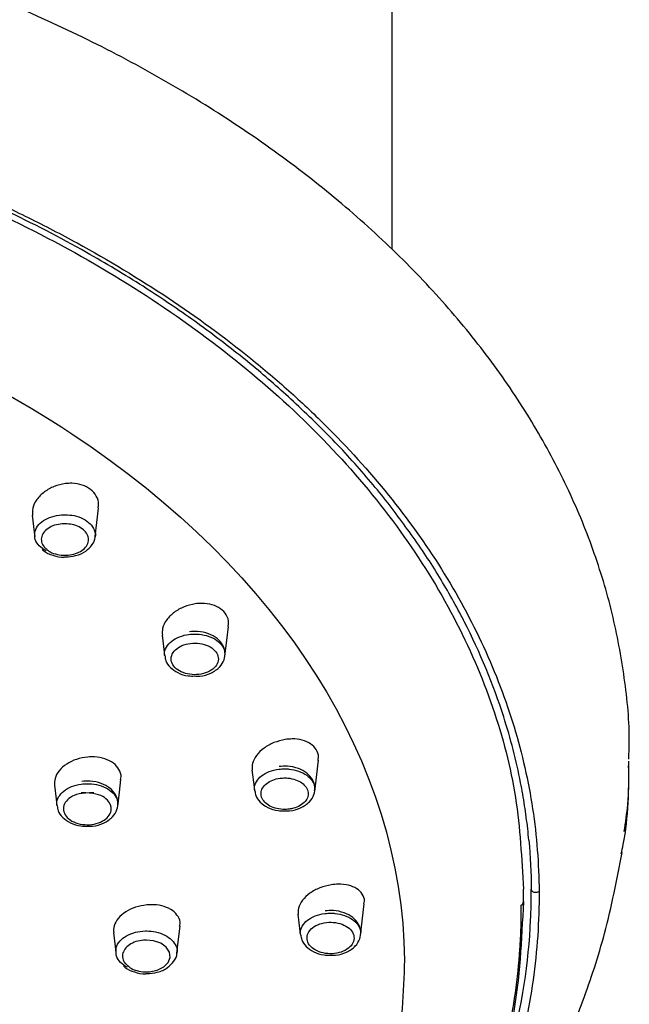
# Model space of a CAD drawing. Header units: inches. Extents: x 0 to 77643, y -44170 to 0.
# Tile 37 of 159: x 68476.3 to 68479.01, y -42942.56 to -42938.19. Entities that reach past the tile are written whole.
import ezdxf

# ---------------------------------------------------------------- set-up
doc = ezdxf.new("R2010")
doc.units = ezdxf.units.IN
doc.header["$MEASUREMENT"] = 0
doc.layers.get('0').update_dxf_attribs({"lineweight": 0})
doc.layers.add('p--łazienka NP', color=150, linetype='Continuous', lineweight=25)

# ---------------------------------------------------------------- blocks, each defined once
blk = doc.blocks.new('natrysk')
at = {"linetype": 'Continuous'}
for p, q in [((1.15, 58.2809), (1.15, 62.8093)), ((1.7334, 55.3814), (1.7334, 55.4372)), ((1.7334, 55.3665), (1.7334, 55.4224)), ((1.01, 55.2315), (1.0264, 55.371))]:
    blk.add_line(p, q, dxfattribs=at)
at = {"linetype": 'Continuous', "flags": 128}
for points in [[(-0.17, 57.0037), (-0.1626, 57.0668), (-0.155, 57.1309)], [(-0.45, 57.0989), (-0.4412, 57.0238), (-0.4388, 57.004)], [(0.4069, 56.4732), (0.415, 56.5414), (0.4225, 56.6049)], [(0.1275, 56.5664), (0.1364, 56.4909), (0.1384, 56.4735)], [(0.8057, 55.8704), (0.8147, 55.9465), (0.8221, 56.0096)], [(0.5271, 55.9666), (0.5361, 55.8905), (0.538, 55.8744)], [(-0.3514, 55.8991), (-0.344, 55.8362), (-0.3406, 55.8073)], [(-0.0694, 55.8046), (-0.062, 55.8675), (-0.0554, 55.924)], [(1.8031, 55.4265), (1.7984, 55.4237), (1.7929, 55.4221), (1.7869, 55.4217), (1.7811, 55.4227), (1.7759, 55.4249), (1.7719, 55.4282), (1.7693, 55.4322), (1.7684, 55.4366)], [(1.8031, 55.4262), (1.7984, 55.4234), (1.7929, 55.4218), (1.7869, 55.4214), (1.7811, 55.4224), (1.7759, 55.4246), (1.7719, 55.4278), (1.7693, 55.4318), (1.7684, 55.4362)], [(1.7241, 55.365), (1.7241, 55.365), (1.7241, 55.3652)], [(1.7334, 55.3814), (1.7334, 55.3814), (1.7334, 55.3811)], [(0.7314, 55.3255), (0.7404, 55.249), (0.7423, 55.233)], [(0.1932, 55.1517), (0.2007, 55.2152), (0.2074, 55.2719)], [(-0.0887, 55.2449), (-0.0812, 55.1815), (-0.0779, 55.153)], [(0.0611, 55.0694), (0.0722, 55.0696), (0.1061, 55.0768), (0.1347, 55.091), (0.1546, 55.1108), (0.1635, 55.1339), (0.1605, 55.1576), (0.1459, 55.1794), (0.1214, 55.1967), (0.0897, 55.2075), (0.0589, 55.2108), (0.0589, 55.2108)]]:
    blk.add_lwpolyline(points, dxfattribs=at)
at = {"linetype": 'Continuous'}
for centre in [(1.7132, 55.3823), (1.7132, 55.382)]:
    blk.add_arc(centre, 0.0202, 302.7536, 357.5955, dxfattribs=at)
for points, knots in [([(2.2021, 56.0148), (2.2031, 56.0445), (2.2075, 56.1709), (2.1832, 56.3938), (2.1288, 56.6814), (2.041, 56.9652), (1.9232, 57.244), (1.775, 57.5163), (1.5974, 57.7808), (1.391, 58.0361), (1.1569, 58.2808), (0.8963, 58.5134), (0.6108, 58.7328), (0.3018, 58.9376), (-0.0289, 59.1269), (-0.3794, 59.2995), (-0.7478, 59.4547), (-1.1322, 59.5916), (-1.5304, 59.7096), (-1.9403, 59.8082), (-2.3599, 59.8869), (-2.7869, 59.9452), (-3.2192, 59.9831), (-3.6544, 60.0002), (-4.0904, 59.9964), (-4.5248, 59.9719), (-4.9554, 59.9267), (-5.3801, 59.861), (-5.7965, 59.7752), (-6.2026, 59.6696), (-6.5962, 59.5447), (-6.9753, 59.401), (-7.3379, 59.2393), (-7.682, 59.0603), (-8.0058, 58.8649), (-8.3075, 58.6538), (-8.5854, 58.4283), (-8.8378, 58.1894), (-9.0633, 57.9385), (-9.2604, 57.6769), (-9.4281, 57.4062), (-9.5653, 57.1281), (-9.6715, 56.8442), (-9.7457, 56.5563), (-9.7891, 56.266), (-9.7974, 55.9753), (-9.7894, 55.7709), (-9.7697, 55.6649), (-9.7678, 55.6548)], [0, 0, 0, 0, 0.006763, 0.028794, 0.050826, 0.072896, 0.095036, 0.117267, 0.139598, 0.162025, 0.184535, 0.207111, 0.229735, 0.252392, 0.275066, 0.297748, 0.32043, 0.343107, 0.365776, 0.388439, 0.411095, 0.433745, 0.456391, 0.479034, 0.501677, 0.524321, 0.546969, 0.569621, 0.592281, 0.614951, 0.63763, 0.660321, 0.683024, 0.705738, 0.728461, 0.751185, 0.773903, 0.796602, 0.819266, 0.841876, 0.864412, 0.886856, 0.909195, 0.931427, 0.953565, 0.975632, 0.997665, 1, 1, 1, 1]), ([(-3.7947, 59.1539), (-3.4261, 59.1539), (-3.0627, 59.13), (-2.6148, 59.0707), (-2.5256, 59.0574), (-2.3477, 59.0277), (-2.2589, 59.0114), (-1.9947, 58.9579), (-1.8227, 58.9167), (-1.3182, 58.7772), (-0.9976, 58.663), (-0.6166, 58.4934), (-0.5412, 58.458), (-0.3934, 58.385), (-0.3212, 58.3474), (-0.1092, 58.2315), (0.0257, 58.1501), (0.283, 57.979), (0.4054, 57.8894), (0.5795, 57.7487), (0.6359, 57.7008), (0.7455, 57.6028), (0.7988, 57.5526), (0.9527, 57.3999), (1.047, 57.2955), (1.2199, 57.0815), (1.2984, 56.9718), (1.4394, 56.7473), (1.5019, 56.6323), (1.6102, 56.3974), (1.6556, 56.2782), (1.7284, 56.0379), (1.7559, 55.9164), (1.7929, 55.672), (1.8024, 55.5494), (1.8031, 55.4265)], [0, 0, 0, 0, 0.125, 0.125, 0.15625, 0.15625, 0.1875, 0.1875, 0.25, 0.25, 0.375, 0.375, 0.40625, 0.40625, 0.4375, 0.4375, 0.5, 0.5, 0.5625, 0.5625, 0.59375, 0.59375, 0.625, 0.625, 0.6875, 0.6875, 0.75, 0.75, 0.8125, 0.8125, 0.875, 0.875, 0.9375, 0.9375, 1, 1, 1, 1]), ([(-3.7947, 59.119), (-3.5884, 59.1145), (-3.175, 59.1054), (-2.563, 59.0335), (-1.9663, 58.9201), (-1.3934, 58.7607), (-0.8504, 58.5602), (-0.3433, 58.3207), (0.1199, 58.0438), (0.5347, 57.7341), (0.8957, 57.3954), (1.1963, 57.0313), (1.4351, 56.647), (1.6061, 56.2496), (1.7119, 55.8447), (1.7262, 55.573), (1.7334, 55.4372)], [0, 0, 0, 0, 0.071371, 0.142968, 0.214334, 0.2857, 0.357293, 0.428662, 0.500267, 0.572099, 0.643704, 0.715432, 0.787385, 0.859108, 0.929551, 1, 1, 1, 1]), ([(-3.7947, 58.4278), (-2.4761, 58.4279), (-1.2108, 58.0804), (0.662, 56.8417), (1.1939, 56.0006), (1.2053, 55.1209)], [0, 0, 0, 0, 0.5, 0.5, 1, 1, 1, 1]), ([(0.0427, 58.1161), (0.0016, 58.1419), (-0.0806, 58.1934), (-0.1663, 58.2425), (-0.2091, 58.267)], [0, 0, 0, 0, 0.500055, 1, 1, 1, 1]), ([(0.3268, 57.9215), (0.3178, 57.9281), (0.2729, 57.961), (0.1798, 58.0269), (0.0922, 58.0839), (0.0427, 58.1161)], [0, 0, 0, 0, 0.098219, 0.491137, 1, 1, 1, 1]), ([(0.7001, 57.6153), (0.6409, 57.668), (0.5226, 57.7734), (0.3921, 57.8722), (0.3268, 57.9215)], [0, 0, 0, 0, 0.500064, 1, 1, 1, 1]), ([(1.1502, 57.1286), (1.1441, 57.1365), (1.1134, 57.1759), (1.0292, 57.2791), (0.8895, 57.4356), (0.7633, 57.5553), (0.7001, 57.6153)], [0, 0, 0, 0, 0.046604, 0.233039, 0.615849, 1, 1, 1, 1]), ([(-0.3023, 57.2392), (-0.3191, 57.2358), (-0.3528, 57.229), (-0.3975, 57.2034), (-0.4311, 57.1698), (-0.4504, 57.1323), (-0.4492, 57.1081), (-0.4487, 57.0971)], [0, 0, 0, 0, 0.204915, 0.410615, 0.618334, 0.826288, 1, 1, 1, 1]), ([(-0.1571, 57.1312), (-0.1559, 57.1364), (-0.1518, 57.1547), (-0.1627, 57.1847), (-0.1881, 57.2152), (-0.2267, 57.2349), (-0.2668, 57.242), (-0.2925, 57.24), (-0.3023, 57.2392)], [0, 0, 0, 0, 0.07955, 0.285344, 0.485987, 0.683052, 0.879916, 1, 1, 1, 1]), ([(1.4704, 56.6268), (1.4661, 56.6352), (1.4444, 56.6773), (1.386, 56.7834), (1.2876, 56.9437), (1.196, 57.0669), (1.1502, 57.1286)], [0, 0, 0, 0, 0.048882, 0.244429, 0.62163, 1, 1, 1, 1]), ([(-0.4377, 57.0041), (-0.4382, 57.0123), (-0.4392, 57.0307), (-0.4226, 57.0578), (-0.3932, 57.0813), (-0.3535, 57.0969), (-0.3214, 57.1012), (-0.3045, 57.1012), (-0.3025, 57.1012)], [0, 0, 0, 0, 0.16459, 0.367504, 0.570105, 0.772565, 0.974271, 1, 1, 1, 1]), ([(-0.3025, 57.1012), (-0.2893, 57.1003), (-0.261, 57.0983), (-0.2219, 57.0842), (-0.1898, 57.0618), (-0.1724, 57.0338), (-0.1663, 57.0126), (-0.1702, 57.0027), (-0.1702, 57.0026)], [0, 0, 0, 0, 0.1788864, 0.382887, 0.5874564, 0.7928392, 0.9983933, 1, 1, 1, 1]), ([(-0.303, 57.0608), (-0.3045, 57.0608), (-0.3177, 57.0608), (-0.3427, 57.0575), (-0.3735, 57.0454), (-0.3966, 57.0271), (-0.4095, 57.0046), (-0.41, 56.9808), (-0.402, 56.9611), (-0.3905, 56.952), (-0.3867, 56.9489)], [0, 0, 0, 0, 0.019088, 0.169647, 0.319852, 0.470631, 0.621685, 0.772792, 0.924295, 1, 1, 1, 1]), ([(-0.2905, 56.9212), (-0.279, 56.923), (-0.2559, 56.9266), (-0.2272, 56.9413), (-0.2071, 56.961), (-0.1979, 56.9842), (-0.2008, 57.0082), (-0.2154, 57.0302), (-0.2401, 57.0476), (-0.2707, 57.0586), (-0.2927, 57.0601), (-0.303, 57.0608)], [0, 0, 0, 0, 0.112417, 0.224708, 0.337082, 0.449601, 0.56283, 0.676123, 0.788972, 0.901424, 1, 1, 1, 1]), ([(-0.3873, 56.9413), (-0.3904, 56.9426), (-0.4065, 56.9492), (-0.4249, 56.9691), (-0.4387, 56.9901), (-0.4378, 57.0021), (-0.4377, 57.0041)], [0, 0, 0, 0, 0.099404, 0.510667, 0.922427, 1, 1, 1, 1]), ([(-0.3019, 56.9137), (-0.2865, 56.9147), (-0.2536, 56.9168), (-0.2109, 56.9369), (-0.1829, 56.966), (-0.1694, 56.9899), (-0.1705, 57.0019), (-0.1705, 57.0024)], [0, 0, 0, 0, 0.242574, 0.521339, 0.768121, 0.990683, 1, 1, 1, 1]), ([(-0.4055, 56.9479), (-0.4031, 56.9454), (-0.3912, 56.9327), (-0.3574, 56.9199), (-0.3226, 56.9109), (-0.3038, 56.9134), (-0.3019, 56.9137)], [0, 0, 0, 0, 0.101715, 0.512997, 0.94939, 1, 1, 1, 1]), ([(-0.3867, 56.9489), (-0.3834, 56.9457), (-0.3733, 56.9359), (-0.347, 56.9256), (-0.3168, 56.92), (-0.2978, 56.9209), (-0.2905, 56.9212)], [0, 0, 0, 0, 0.160535, 0.481344, 0.802199, 1, 1, 1, 1]), ([(0.2752, 56.7051), (0.2583, 56.7014), (0.2244, 56.694), (0.1794, 56.6681), (0.146, 56.6347), (0.127, 56.5984), (0.1283, 56.5755), (0.1289, 56.5652)], [0, 0, 0, 0, 0.207874, 0.416298, 0.624889, 0.831984, 1, 1, 1, 1]), ([(0.4204, 56.6052), (0.4216, 56.6102), (0.4255, 56.628), (0.4146, 56.6564), (0.3894, 56.6848), (0.3511, 56.7027), (0.3111, 56.7087), (0.2851, 56.7061), (0.2752, 56.7051)], [0, 0, 0, 0, 0.08082, 0.283699, 0.481995, 0.678633, 0.877325, 1, 1, 1, 1]), ([(0.2718, 56.3843), (0.2797, 56.3839), (0.3049, 56.3825), (0.3462, 56.3957), (0.3839, 56.421), (0.4052, 56.4547), (0.4097, 56.4904), (0.3983, 56.5243), (0.3725, 56.5532), (0.3341, 56.5743), (0.2898, 56.584), (0.2608, 56.582), (0.2488, 56.5811)], [0, 0, 0, 0, 0.054313, 0.174505, 0.297701, 0.398994, 0.493098, 0.591115, 0.689686, 0.799091, 0.916357, 1, 1, 1, 1]), ([(0.1402, 56.4733), (0.1393, 56.4766), (0.1357, 56.4899), (0.1452, 56.5137), (0.1679, 56.5401), (0.2034, 56.5598), (0.2411, 56.5697), (0.2655, 56.5704), (0.2749, 56.5707)], [0, 0, 0, 0, 0.06722, 0.269421, 0.471823, 0.673068, 0.874624, 1, 1, 1, 1]), ([(0.2749, 56.5707), (0.2806, 56.5705), (0.3014, 56.5697), (0.3361, 56.5619), (0.3729, 56.5433), (0.3977, 56.5176), (0.4091, 56.4929), (0.406, 56.4781), (0.405, 56.4734)], [0, 0, 0, 0, 0.077957, 0.283649, 0.489988, 0.696492, 0.903514, 1, 1, 1, 1]), ([(0.2744, 56.5303), (0.2467, 56.5307), (0.2194, 56.5234), (0.1899, 56.5043), (0.1819, 56.4966), (0.171, 56.4798), (0.1681, 56.4707), (0.1677, 56.4522), (0.1702, 56.4431), (0.1803, 56.4261), (0.1879, 56.4182), (0.2069, 56.4051), (0.2184, 56.3997), (0.2434, 56.3924), (0.2572, 56.3904), (0.2845, 56.39), (0.2985, 56.3917), (0.3241, 56.3984), (0.3359, 56.4035), (0.3555, 56.4162), (0.3635, 56.4239), (0.3743, 56.4407), (0.3773, 56.4499), (0.3777, 56.4681), (0.3752, 56.4773), (0.3651, 56.4944), (0.3576, 56.5022), (0.3384, 56.5155), (0.327, 56.5208), (0.3018, 56.5282), (0.2882, 56.5302), (0.2744, 56.5303)], [0, 0, 0, 0, 0.125, 0.125, 0.1875, 0.1875, 0.25, 0.25, 0.3125, 0.3125, 0.375, 0.375, 0.4375, 0.4375, 0.5, 0.5, 0.5625, 0.5625, 0.625, 0.625, 0.6875, 0.6875, 0.75, 0.75, 0.8125, 0.8125, 0.875, 0.875, 0.9375, 0.9375, 1, 1, 1, 1]), ([(0.1405, 56.4734), (0.1412, 56.4662), (0.143, 56.4473), (0.1635, 56.4206), (0.1973, 56.397), (0.2363, 56.3834), (0.2624, 56.3841), (0.2718, 56.3843)], [0, 0, 0, 0, 0.135896, 0.354792, 0.592793, 0.854305, 1, 1, 1, 1]), ([(0.6749, 56.1021), (0.6579, 56.0982), (0.6239, 56.0905), (0.5788, 56.0648), (0.5454, 56.0322), (0.5267, 55.9972), (0.5279, 55.9754), (0.5285, 55.9657)], [0, 0, 0, 0, 0.209675, 0.419703, 0.628511, 0.834263, 1, 1, 1, 1]), ([(0.8201, 56.0099), (0.8212, 56.0146), (0.8251, 56.0314), (0.8144, 56.0579), (0.7896, 56.0844), (0.7517, 56.101), (0.7114, 56.1062), (0.685, 56.1032), (0.6749, 56.1021)], [0, 0, 0, 0, 0.07787, 0.277877, 0.474919, 0.672329, 0.873732, 1, 1, 1, 1]), ([(-0.2033, 56.0242), (-0.2201, 56.0216), (-0.2537, 56.0162), (-0.2984, 55.994), (-0.3319, 55.9643), (-0.3514, 55.9306), (-0.3507, 55.9085), (-0.3503, 55.8982)], [0, 0, 0, 0, 0.205633, 0.411787, 0.6176, 0.822557, 1, 1, 1, 1]), ([(-0.0571, 55.9242), (-0.0562, 55.928), (-0.0522, 55.9435), (-0.0623, 55.9699), (-0.0867, 55.9984), (-0.1252, 56.0179), (-0.1662, 56.026), (-0.1929, 56.0247), (-0.2033, 56.0242)], [0, 0, 0, 0, 0.063977, 0.267017, 0.468956, 0.670568, 0.872999, 1, 1, 1, 1]), ([(0.5396, 55.8747), (0.5388, 55.8779), (0.5353, 55.891), (0.5447, 55.9146), (0.5673, 55.941), (0.6028, 55.9607), (0.6406, 55.9706), (0.6651, 55.9713), (0.6746, 55.9716)], [0, 0, 0, 0, 0.064179, 0.266802, 0.469631, 0.671422, 0.873465, 1, 1, 1, 1]), ([(0.6712, 55.7853), (0.679, 55.7849), (0.7041, 55.7835), (0.7453, 55.7966), (0.783, 55.8219), (0.8043, 55.8556), (0.809, 55.8913), (0.7976, 55.9253), (0.7719, 55.9542), (0.7335, 55.9752), (0.6893, 55.985), (0.6603, 55.9829), (0.6482, 55.9821)], [0, 0, 0, 0, 0.053844, 0.174017, 0.297149, 0.398617, 0.492859, 0.591063, 0.68972, 0.799056, 0.916155, 1, 1, 1, 1]), ([(0.6746, 55.9716), (0.6802, 55.9714), (0.7009, 55.9706), (0.7355, 55.9628), (0.7722, 55.9443), (0.7969, 55.9186), (0.8083, 55.8939), (0.8052, 55.8792), (0.8042, 55.8745)], [0, 0, 0, 0, 0.0773828, 0.2830522, 0.4893755, 0.6958092, 0.9028739, 1, 1, 1, 1]), ([(2.1686, 55.5934), (2.1716, 55.6073), (2.2016, 55.7438), (2.2022, 55.8819), (2.2028, 56.0061)], [0, 0, 0, 0, 0.101667, 1, 1, 1, 1]), ([(2.1814, 55.6933), (2.1876, 55.7333), (2.2028, 55.8306), (2.2019, 55.9285), (2.2014, 55.9862)], [0, 0, 0, 0, 0.411103, 1, 1, 1, 1]), ([(0.674, 55.9313), (0.6667, 55.931), (0.6476, 55.9304), (0.6292, 55.9261), (0.6093, 55.9174), (0.5907, 55.9077), (0.5725, 55.8868), (0.5654, 55.8633), (0.5705, 55.8396), (0.587, 55.8183), (0.6131, 55.8019), (0.6457, 55.7922), (0.6769, 55.7904), (0.7073, 55.7943), (0.7354, 55.8037), (0.7602, 55.821), (0.7751, 55.8428), (0.7784, 55.8668), (0.7696, 55.89), (0.7498, 55.91), (0.7214, 55.9244), (0.6944, 55.9305), (0.6784, 55.9311), (0.674, 55.9313)], [0, 0, 0, 0, 0.033575, 0.087136, 0.087197, 0.140777, 0.194629, 0.248484, 0.302248, 0.356087, 0.409614, 0.463162, 0.516713, 0.550352, 0.603897, 0.657508, 0.711373, 0.765318, 0.81918, 0.872864, 0.926481, 0.979912, 1, 1, 1, 1]), ([(-0.3389, 55.8071), (-0.3397, 55.8102), (-0.3434, 55.8235), (-0.3341, 55.8473), (-0.3115, 55.8741), (-0.2758, 55.8942), (-0.2377, 55.9044), (-0.2129, 55.9052), (-0.2034, 55.9056)], [0, 0, 0, 0, 0.063762, 0.266387, 0.468778, 0.67129, 0.873806, 1, 1, 1, 1]), ([(-0.2053, 55.7173), (-0.1974, 55.7169), (-0.172, 55.7156), (-0.1304, 55.7289), (-0.0923, 55.7546), (-0.0709, 55.7886), (-0.0663, 55.8246), (-0.0779, 55.8589), (-0.1039, 55.888), (-0.1428, 55.9091), (-0.1878, 55.919), (-0.2174, 55.9168), (-0.2299, 55.9159)], [0, 0, 0, 0, 0.053754, 0.173643, 0.296964, 0.398266, 0.492171, 0.589904, 0.688378, 0.797477, 0.914385, 1, 1, 1, 1]), ([(-0.2034, 55.9056), (-0.1976, 55.9054), (-0.1766, 55.9047), (-0.1414, 55.897), (-0.104, 55.8784), (-0.0787, 55.8525), (-0.067, 55.8275), (-0.0701, 55.8124), (-0.071, 55.8075)], [0, 0, 0, 0, 0.078158, 0.283146, 0.489012, 0.694545, 0.900464, 1, 1, 1, 1]), ([(1.7579, 55.6542), (1.7562, 55.6713), (1.7529, 55.7056), (1.7465, 55.7568), (1.7392, 55.808), (1.7309, 55.859), (1.7245, 55.893), (1.7213, 55.9099)], [0, 0, 0, 0, 0.200484, 0.400688, 0.60065, 0.800408, 1, 1, 1, 1]), ([(-0.1757, 55.865), (-0.2318, 55.8654), (-0.2594, 55.8579), (-0.2892, 55.8384), (-0.2972, 55.8306), (-0.3081, 55.8135), (-0.311, 55.8043), (-0.3113, 55.7856), (-0.3086, 55.7763), (-0.2982, 55.7591), (-0.2904, 55.7511), (-0.2711, 55.7379), (-0.2593, 55.7325), (-0.2338, 55.7253), (-0.2199, 55.7233), (-0.1921, 55.7231), (-0.178, 55.7249), (-0.1522, 55.7318), (-0.1403, 55.737), (-0.1205, 55.75), (-0.1125, 55.7579), (-0.1016, 55.7749), (-0.0987, 55.7842), (-0.0984, 55.8027), (-0.101, 55.812), (-0.1114, 55.8293), (-0.1191, 55.8372), (-0.1485, 55.8572), (-0.1757, 55.865), (-0.2318, 55.8654)], [0, 0, 0, 0, 0.125, 0.125, 0.1875, 0.1875, 0.25, 0.25, 0.3125, 0.3125, 0.375, 0.375, 0.4375, 0.4375, 0.5, 0.5, 0.5625, 0.5625, 0.625, 0.625, 0.6875, 0.6875, 0.75, 0.75, 0.8125, 0.8125, 0.875, 0.875, 1, 1, 1, 1]), ([(0.5401, 55.8743), (0.5408, 55.8671), (0.5425, 55.8484), (0.5629, 55.8217), (0.5967, 55.7981), (0.6356, 55.7845), (0.6618, 55.7851), (0.6712, 55.7853)], [0, 0, 0, 0, 0.135168, 0.354267, 0.592234, 0.853644, 1, 1, 1, 1]), ([(-0.3385, 55.8071), (-0.3377, 55.7998), (-0.3359, 55.7807), (-0.315, 55.7536), (-0.2807, 55.73), (-0.2413, 55.7164), (-0.2148, 55.7171), (-0.2053, 55.7173)], [0, 0, 0, 0, 0.137111, 0.35565, 0.593576, 0.853862, 1, 1, 1, 1]), ([(-0.6674, 52.1755), (-0.5066, 52.2797), (-0.2051, 52.475), (0.2171, 52.7436), (0.5537, 52.9898), (0.8057, 53.2066), (0.9889, 53.3846), (1.1136, 53.5175), (1.2105, 53.6276), (1.3035, 53.739), (1.4092, 53.8741), (1.5153, 54.0212), (1.6045, 54.1559), (1.666, 54.2555), (1.7152, 54.3392), (1.7651, 54.4283), (1.8276, 54.5474), (1.91, 54.7193), (2.0061, 54.953), (2.1064, 55.2576), (2.149, 55.4798), (2.1721, 55.5999)], [0, 0, 0, 0, 0.121219, 0.22724, 0.317076, 0.390504, 0.447446, 0.487847, 0.512832, 0.540622, 0.577744, 0.620185, 0.654807, 0.680575, 0.695425, 0.717452, 0.746663, 0.783055, 0.842722, 0.915061, 1, 1, 1, 1]), ([(0.8792, 55.4565), (0.8622, 55.4526), (0.8282, 55.4449), (0.7831, 55.4198), (0.7498, 55.3883), (0.7312, 55.3548), (0.7322, 55.334), (0.7327, 55.3247)], [0, 0, 0, 0, 0.210702, 0.421589, 0.629562, 0.833813, 1, 1, 1, 1]), ([(1.0246, 55.3713), (1.0256, 55.3754), (1.0293, 55.3911), (1.019, 55.4156), (0.9948, 55.4406), (0.957, 55.4561), (0.9164, 55.4609), (0.8896, 55.4577), (0.8792, 55.4565)], [0, 0, 0, 0, 0.071619, 0.269466, 0.466531, 0.665858, 0.870326, 1, 1, 1, 1]), ([(1.8031, 55.4262), (1.8035, 55.3606), (1.8014, 55.2949), (1.7926, 55.1638), (1.7857, 55.0984), (1.7672, 54.9677), (1.7554, 54.9023), (1.7272, 54.7728), (1.7107, 54.7084), (1.6541, 54.5169), (1.6069, 54.3911), (1.4938, 54.1431), (1.428, 54.021), (1.3149, 53.8407), (1.2749, 53.7811), (1.1898, 53.6628), (1.1449, 53.6042), (1.0044, 53.4319), (0.9026, 53.321), (0.6829, 53.107), (0.5649, 53.004), (0.3757, 52.8555), (0.3105, 52.807), (0.2097, 52.7358), (0.1756, 52.7123), (0.1063, 52.6658), (0.0711, 52.6428), (0.0357, 52.6199)], [0, 0, 0, 0, 0.0625, 0.0625, 0.125, 0.125, 0.1875, 0.1875, 0.25, 0.25, 0.375, 0.375, 0.5, 0.5, 0.5625, 0.5625, 0.625, 0.625, 0.75, 0.75, 0.875, 0.875, 0.9375, 0.9375, 0.96875, 0.96875, 1, 1, 1, 1]), ([(1.7657, 55.3015), (1.7663, 55.3164), (1.7675, 55.3464), (1.7684, 55.3914), (1.7684, 55.4214), (1.7684, 55.4364)], [0, 0, 0, 0, 0.333, 0.666319, 1, 1, 1, 1]), ([(1.8031, 55.4265), (1.8031, 55.4264), (1.8031, 55.4263), (1.8031, 55.4262), (1.8031, 55.4262)], [0, 0, 0, 0, 0.9846886, 1, 1, 1, 1]), ([(0.0594, 55.367), (0.0426, 55.3643), (0.009, 55.3588), (-0.0358, 55.337), (-0.0693, 55.3079), (-0.0887, 55.2753), (-0.088, 55.2541), (-0.0877, 55.2442)], [0, 0, 0, 0, 0.206497, 0.413395, 0.619137, 0.82353, 1, 1, 1, 1]), ([(-0.0196, 52.5954), (0.0154, 52.6179), (0.0499, 52.6404), (0.118, 52.6861), (0.1517, 52.7092), (0.2512, 52.7794), (0.3157, 52.8272), (0.5028, 52.9737), (0.619, 53.0752), (0.8356, 53.286), (0.9361, 53.3954), (1.0748, 53.5655), (1.1191, 53.6233), (1.203, 53.74), (1.2425, 53.7989), (1.4283, 54.0955), (1.5398, 54.3403), (1.6329, 54.6556), (1.6492, 54.7192), (1.6771, 54.8472), (1.6887, 54.9117), (1.707, 55.0409), (1.7137, 55.1057), (1.7203, 55.2028), (1.7219, 55.2352), (1.7234, 55.2839), (1.7239, 55.3082), (1.7241, 55.3325), (1.7242, 55.3487), (1.7242, 55.357), (1.7241, 55.365)], [0, 0, 0, 0, 0.03125, 0.03125, 0.0625, 0.0625, 0.125, 0.125, 0.25, 0.25, 0.375, 0.375, 0.4375, 0.4375, 0.5, 0.5, 0.75, 0.75, 0.8125, 0.8125, 0.875, 0.875, 0.9375, 0.9375, 0.96875, 0.96875, 0.984375, 0.992188, 0.992188, 1, 1, 1, 1]), ([(0.2056, 55.2722), (0.2065, 55.2757), (0.2105, 55.2905), (0.2005, 55.3156), (0.1763, 55.3429), (0.1379, 55.3614), (0.0968, 55.369), (0.0698, 55.3676), (0.0594, 55.367)], [0, 0, 0, 0, 0.061136, 0.263334, 0.465202, 0.667557, 0.871441, 1, 1, 1, 1]), ([(1.7334, 55.3811), (1.7253, 55.2113), (1.7121, 54.9352), (1.6142, 54.5581), (1.4961, 54.2462), (1.3364, 53.9392), (1.1381, 53.6426), (0.9056, 53.3608), (0.6357, 53.095), (0.436, 52.9202), (0.3188, 52.8387), (0.3149, 52.836)], [0, 0, 0, 0, 0.183301, 0.297993, 0.412683, 0.530706, 0.648727, 0.763308, 0.877888, 0.995953, 1, 1, 1, 1]), ([(0.744, 55.2329), (0.7431, 55.2362), (0.7396, 55.2495), (0.749, 55.2732), (0.7717, 55.2996), (0.8072, 55.3193), (0.8449, 55.3292), (0.8695, 55.3299), (0.8789, 55.3302)], [0, 0, 0, 0, 0.067242, 0.269162, 0.471277, 0.672534, 0.874008, 1, 1, 1, 1]), ([(0.8753, 55.144), (0.8831, 55.1436), (0.9082, 55.1422), (0.9492, 55.1553), (0.987, 55.1806), (1.0083, 55.2142), (1.013, 55.2499), (1.0017, 55.2839), (0.976, 55.3128), (0.9377, 55.3338), (0.8936, 55.3435), (0.8647, 55.3415), (0.8526, 55.3407)], [0, 0, 0, 0, 0.053832, 0.173811, 0.296941, 0.398613, 0.49296, 0.591308, 0.689986, 0.799186, 0.916123, 1, 1, 1, 1]), ([(0.8789, 55.3302), (0.8846, 55.3299), (0.9052, 55.3291), (0.9398, 55.3214), (0.9764, 55.3028), (1.001, 55.2772), (1.0123, 55.2526), (1.0092, 55.2379), (1.0083, 55.2332)], [0, 0, 0, 0, 0.077751, 0.2836151, 0.4899761, 0.6963057, 0.9032405, 1, 1, 1, 1]), ([(0.8783, 55.2898), (0.8507, 55.2902), (0.8234, 55.283), (0.7939, 55.264), (0.786, 55.2563), (0.775, 55.2395), (0.772, 55.2305), (0.7715, 55.2121), (0.7739, 55.203), (0.7839, 55.1859), (0.7914, 55.1781), (0.8103, 55.1649), (0.8218, 55.1595), (0.8467, 55.1522), (0.8604, 55.1502), (0.8877, 55.1498), (0.9017, 55.1514), (0.9271, 55.1581), (0.9389, 55.1632), (0.9585, 55.1758), (0.9665, 55.1835), (0.9774, 55.2002), (0.9804, 55.2093), (0.981, 55.2276), (0.9785, 55.2367), (0.9686, 55.2538), (0.9612, 55.2616), (0.9421, 55.275), (0.9307, 55.2803), (0.9057, 55.2876), (0.8921, 55.2896), (0.8783, 55.2898)], [0, 0, 0, 0, 0.125, 0.125, 0.1875, 0.1875, 0.25, 0.25, 0.3125, 0.3125, 0.375, 0.375, 0.4375, 0.4375, 0.5, 0.5, 0.5625, 0.5625, 0.625, 0.625, 0.6875, 0.6875, 0.75, 0.75, 0.8125, 0.8125, 0.875, 0.875, 0.9375, 0.9375, 1, 1, 1, 1]), ([(1.4605, 54.1668), (1.5535, 54.3495), (1.6258, 54.5367), (1.7276, 54.9164), (1.7571, 55.1087), (1.7657, 55.3015)], [0, 0, 0, 0, 0.5, 0.5, 1, 1, 1, 1]), ([(-0.0767, 55.1531), (-0.0772, 55.1612), (-0.0784, 55.1797), (-0.0618, 55.2069), (-0.0323, 55.2308), (0.0077, 55.2467), (0.0402, 55.2512), (0.0573, 55.2512), (0.0593, 55.2512)], [0, 0, 0, 0, 0.161901, 0.365199, 0.568565, 0.771136, 0.974197, 1, 1, 1, 1]), ([(0.0593, 55.2512), (0.0726, 55.2503), (0.1012, 55.2484), (0.1408, 55.2343), (0.1732, 55.2118), (0.1908, 55.1836), (0.1971, 55.1623), (0.1932, 55.1523), (0.1931, 55.1521)], [0, 0, 0, 0, 0.17863, 0.383101, 0.587658, 0.79212, 0.996766, 1, 1, 1, 1]), ([(0.7444, 55.2329), (0.7451, 55.2258), (0.7468, 55.207), (0.7672, 55.1803), (0.8009, 55.1568), (0.8398, 55.1432), (0.8659, 55.1438), (0.8753, 55.144)], [0, 0, 0, 0, 0.1350352, 0.3543299, 0.5922522, 0.8535077, 1, 1, 1, 1]), ([(0.0589, 55.2108), (0.0574, 55.2108), (0.044, 55.2108), (0.0187, 55.2073), (-0.0125, 55.1949), (-0.0358, 55.1763), (-0.0486, 55.1535), (-0.049, 55.1294), (-0.0408, 55.1096), (-0.0292, 55.1004), (-0.0253, 55.0974)], [0, 0, 0, 0, 0.0191968, 0.1699705, 0.320742, 0.4717103, 0.6228548, 0.773502, 0.9245325, 1, 1, 1, 1]), ([(-0.0257, 55.0897), (-0.0288, 55.091), (-0.045, 55.0976), (-0.0636, 55.1176), (-0.0777, 55.1388), (-0.0768, 55.151), (-0.0767, 55.1531)], [0, 0, 0, 0, 0.097418, 0.507397, 0.917774, 1, 1, 1, 1]), ([(0.0592, 55.0619), (0.0751, 55.063), (0.1088, 55.0652), (0.1523, 55.0857), (0.1804, 55.1151), (0.1941, 55.1393), (0.1929, 55.1514), (0.1928, 55.1519)], [0, 0, 0, 0, 0.247872, 0.523695, 0.769226, 0.990468, 1, 1, 1, 1]), ([(1.2053, 55.1209), (1.1992, 54.9774), (1.1869, 54.6906), (1.0634, 54.2668), (0.8655, 53.8565), (0.5872, 53.4674), (0.2452, 53.1066), (-0.0361, 52.8958), (-0.1743, 52.7924)], [0, 0, 0, 0, 0.167574, 0.33516, 0.502778, 0.670438, 0.838155, 1, 1, 1, 1]), ([(-0.0439, 55.0962), (-0.0416, 55.0937), (-0.0295, 55.0809), (0.0045, 55.0682), (0.0393, 55.0592), (0.0577, 55.0617), (0.0592, 55.0619)], [0, 0, 0, 0, 0.102135, 0.519273, 0.960863, 1, 1, 1, 1]), ([(-0.0253, 55.0974), (-0.0219, 55.0941), (-0.0117, 55.0842), (0.0149, 55.074), (0.0418, 55.0686), (0.0574, 55.0692), (0.0611, 55.0694)], [0, 0, 0, 0, 0.17789, 0.533679, 0.889474, 1, 1, 1, 1])]:
    blk.add_open_spline(points, degree=3, knots=knots, dxfattribs=at)
for points in [[(-0.2091, 58.267), (-0.4443, 58.3995), (-0.6959, 58.519), (-0.9607, 58.6239)], [(1.6459, 56.2029), (1.6, 56.3464), (1.5414, 56.4879), (1.4704, 56.6268)], [(1.7213, 55.9099), (1.702, 56.0082), (1.6769, 56.1059), (1.6459, 56.2029)], [(1.7579, 55.6542), (1.7645, 55.5816), (1.768, 55.509), (1.7684, 55.4363)]]:
    blk.add_open_spline(points, degree=3, dxfattribs=at)

msp = doc.modelspace()

# ---------------------------------------------------------------- block references
at = {"layer": 'p--łazienka NP', "linetype": 'Continuous', "lineweight": 30, "ltscale": 35}
msp.add_blockref('natrysk', (68476.8065, -42997.48637), dxfattribs=at)

doc.saveas('drawing.dxf')
